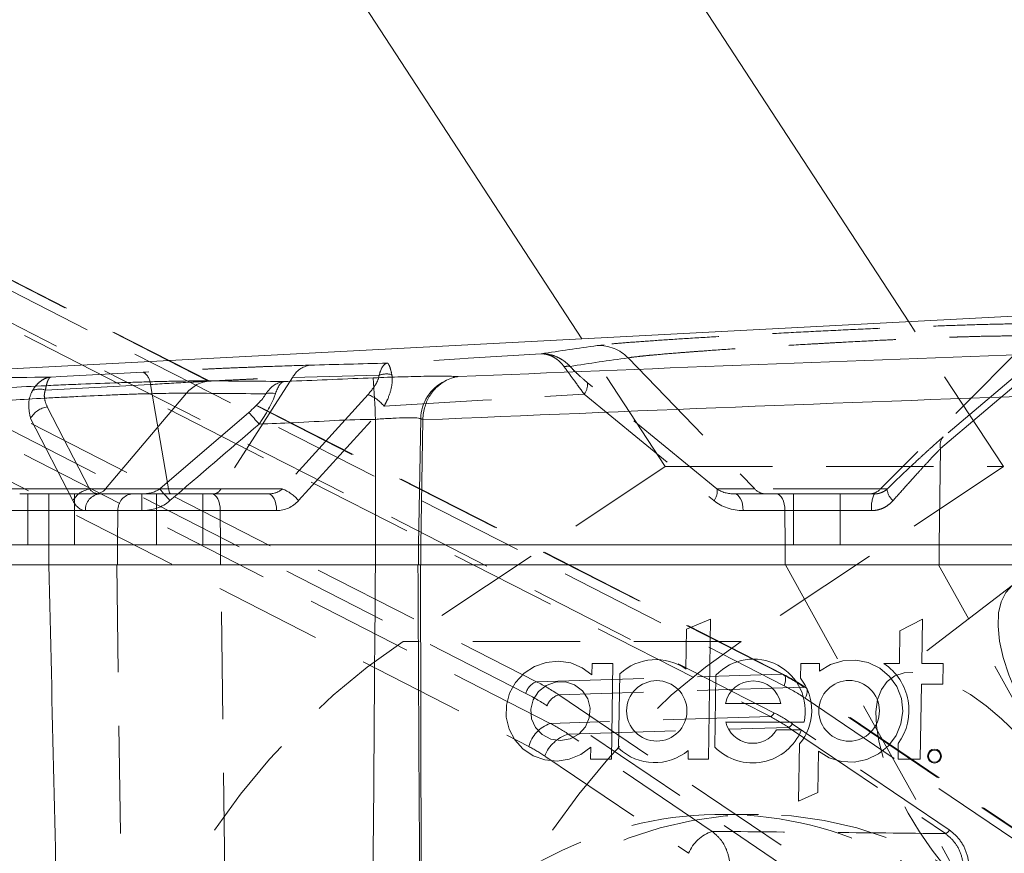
# Model space of a CAD drawing. Header units: millimetres. Extents: x 127 to 4201, y 49 to 2729.
# Tile 18 of 102: x 880 to 996, y 1996 to 2095. Entities that reach past the tile are written whole.
import ezdxf

# ---------------------------------------------------------------- set-up
doc = ezdxf.new("R2010")
doc.units = ezdxf.units.MM
doc.header["$LTSCALE"] = 10
doc.linetypes.add('HIDDEN', pattern=[1.905, 1.27, -0.635])

msp = doc.modelspace()

# ---------------------------------------------------------------- linework, layer by layer
at = {"color": 7, "linetype": 'Continuous', "lineweight": 15}
for p, q in [((946.41, 2056.95), (866.12, 2180)), ((985.09, 2058.98), (906.12, 2180)), ((1071.28, 2063.5), (855.03, 2052.17)), ((899.66, 2050.53), (890.06, 2039.21)), ((896.49, 2039.21), (907.03, 2048.26)), ((922, 2047.44), (922, 2032.62)), ((927.36, 2047.53), (927.1, 2032.62)), ((927.61, 2047.38), (927.38, 2032.62)), ((878.76, 2039.21), (890.06, 2039.21)), ((890.06, 2039.21), (896.49, 2039.21)), ((883.38, 2036.66), (883.38, 2032.62)), ((883.38, 2032.62), (883.38, 2030.24)), ((922, 2032.62), (922, 2030.24)), ((927.1, 2032.62), (927.38, 2032.62)), ((927.1, 2032.62), (927.1, 2030.24)), ((927.38, 2032.62), (1001.77, 2032.62)), ((927.38, 2032.62), (927.38, 2030.24)), ((927.03, 2030.24), (927.32, 2030.24)), ((927.32, 2030.24), (927.46, 1967.3)), ((1001.82, 2030.24), (927.32, 2030.24)), ((958.8, 2022.62), (961.65, 2023.83)), ((961.65, 2023.83), (961.39, 2007.26)), ((984.04, 2022.44), (986.7, 2023.83)), ((986.7, 2023.83), (986.62, 2018.59)), ((958.73, 2017.92), (958.8, 2022.62)), ((983.98, 2018.59), (984.04, 2022.44)), ((947.61, 2017.22), (947.63, 2018.59)), ((947.63, 2018.59), (950.09, 2018.59)), ((950.09, 2018.59), (949.92, 2007.26)), ((972.29, 2016.83), (972.31, 2018.59)), ((972.31, 2018.59), (974.54, 2018.59)), ((974.54, 2018.59), (974.53, 2017.68)), ((982.14, 2018.59), (983.98, 2018.59)), ((986.62, 2018.59), (989.15, 2018.59)), ((989.15, 2018.59), (989.12, 2016.15)), ((950.77, 2008.56), (950.91, 2017.34)), ((962.14, 2008.69), (962.27, 2017.21)), ((986.58, 2016.15), (986.44, 2007.26)), ((989.12, 2016.15), (986.58, 2016.15)), ((969.95, 2013.83), (963.4, 2013.83)), ((972.69, 2011.66), (963.43, 2011.66)), ((969.46, 2010.74), (972.4, 2010.74)), ((972.06, 2002.3), (972.17, 2009.07)), ((983.81, 2007.26), (983.84, 2009.1)), ((947.45, 2007.26), (947.48, 2008.68)), ((958.99, 2007.26), (959.01, 2008.31)), ((974.39, 2008.22), (974.31, 2003.31)), ((949.92, 2007.26), (947.45, 2007.26)), ((961.39, 2007.26), (958.99, 2007.26)), ((986.44, 2007.26), (983.81, 2007.26)), ((974.31, 2003.31), (972.06, 2002.3))]:
    msp.add_line(p, q, dxfattribs=at)
at = {"color": 7, "linetype": 'HIDDEN', "lineweight": 0}
for p, q in [((970.11, 2017.31), (825.46, 2091.18)), ((970.28, 2017.28), (825.63, 2091.15)), ((796.46, 2090.27), (941.06, 2016.42)), ((825.7, 2089.81), (970.35, 2015.94)), ((939.8, 2015.05), (795.2, 2088.9)), ((969.13, 2012.76), (830.01, 2083.8)), ((829.59, 2083.34), (968.71, 2012.3)), ((942.67, 2011.5), (804.33, 2082.15)), ((801.8, 2079.41), (940.15, 2008.76)), ((996.27, 2041.85), (985.09, 2058.98)), ((956.27, 2041.85), (946.41, 2056.95)), ((999.61, 2057.14), (981.75, 2039.21)), ((949.07, 2056.27), (948.24, 2056.17)), ((951.89, 2054.71), (966.87, 2039.21)), ((999.43, 2054.06), (989.17, 2045.36)), ((912.2, 2052.39), (903.73, 2039.21)), ((912.2, 2052.39), (922.43, 2052.65)), ((988.84, 2043.98), (999.11, 2052.68)), ((882.97, 2050.91), (895.39, 2051.56)), ((895.39, 2051.56), (897.54, 2039.21)), ((962.4, 2039.21), (947.06, 2051.8)), ((921.13, 2050.37), (911, 2039.21)), ((946.69, 2050.42), (962.04, 2037.83)), ((888.19, 2039.21), (883.19, 2048.93)), ((912.91, 2037.83), (923.04, 2048.99)), ((864.37, 2047.28), (881.21, 2047.55)), ((881.21, 2047.55), (886.21, 2037.83)), ((988.84, 2043.98), (988.67, 2032.62)), ((956.27, 2041.85), (925.27, 2021.18)), ((956.27, 2041.85), (996.27, 2041.85)), ((996.27, 2041.85), (965.27, 2021.18)), ((897.54, 2039.21), (888.19, 2039.21)), ((903.73, 2039.21), (897.54, 2039.21)), ((911, 2039.21), (903.73, 2039.21)), ((966.87, 2039.21), (962.4, 2039.21)), ((981.75, 2039.21), (966.87, 2039.21)), ((982.52, 2039.21), (981.75, 2039.21)), ((880.89, 2038.62), (880.89, 2032.62)), ((886.39, 2032.62), (886.39, 2038.62)), ((894.39, 2038.62), (897.78, 2038.62)), ((896.1, 2038.62), (896.1, 2032.62)), ((897.78, 2038.62), (902.82, 2038.62)), ((901.6, 2032.62), (901.6, 2038.62)), ((902.82, 2038.62), (909.32, 2038.62)), ((964.49, 2038.62), (968.24, 2038.62)), ((968.24, 2038.62), (980.35, 2038.62)), ((971.45, 2038.62), (971.45, 2032.62)), ((976.95, 2032.62), (976.95, 2038.62)), ((980.35, 2038.62), (981.02, 2038.62)), ((887.7, 2036.66), (891.55, 2036.66)), ((891.55, 2036.66), (891.49, 2032.62)), ((903.64, 2036.66), (910.32, 2036.66)), ((903.64, 2036.66), (903.68, 2032.62)), ((965.49, 2036.66), (970.43, 2036.66)), ((970.43, 2036.66), (970.47, 2032.62)), ((891.49, 2032.62), (891.49, 2030.24)), ((903.68, 2032.62), (903.68, 2030.24)), ((970.47, 2032.62), (970.47, 2030.24)), ((988.67, 2032.62), (988.67, 2030.24)), ((891.43, 2030.24), (892.63, 1935.8)), ((904.92, 1935.8), (903.71, 2030.24)), ((970.5, 2030.24), (991.84, 1991.81)), ((1019.92, 1973.84), (988.61, 2030.24)), ((997.33, 2027.79), (982.88, 2016.76)), ((965.27, 2021.18), (925.27, 2021.18)), ((941.06, 2016.42), (970.11, 2017.31)), ((972.73, 2015.76), (943.69, 2014.87)), ((943.69, 2014.87), (990.94, 1982.91)), ((1020.03, 1983.77), (972.73, 2015.76)), ((1020.23, 1983.72), (972.93, 2015.71)), ((989.55, 1981.62), (942.29, 2013.58)), ((972.84, 2014.47), (1020.14, 1982.48)), ((968.71, 2012.3), (942.67, 2011.5)), ((989.88, 1998.9), (971.31, 2011.46)), ((944.81, 2010.23), (970.85, 2011.03)), ((961.83, 1998.73), (944.81, 2010.23)), ((970.85, 2011.03), (989.42, 1998.47)), ((942.03, 2007.64), (959.04, 1996.14)), ((967.3, 2000.74), (962.98, 2000.74))]:
    msp.add_line(p, q, dxfattribs=at)
at = {"color": 7, "linetype": 'HIDDEN', "lineweight": 0, "flags": 128}
for points in [[(941.6, 2055.19), (932.96, 2054.66), (931.97, 2054.6), (923.4, 2054.08)], [(894.54, 2053.02), (884.8, 2052.51), (883.63, 2052.44)], [(923.04, 2048.99), (934.7, 2049.7), (946.69, 2050.42)], [(897.78, 2038.62), (897.75, 2038.63), (897.71, 2038.66), (897.68, 2038.71), (897.65, 2038.77), (897.62, 2038.86), (897.59, 2038.96), (897.56, 2039.08), (897.54, 2039.21)], [(902.64, 2038.62), (902.84, 2038.58), (903.02, 2038.47), (903.19, 2038.29), (903.35, 2038.05), (903.47, 2037.75), (903.56, 2037.41), (903.62, 2037.04), (903.64, 2036.66)], [(909.32, 2038.62), (909.51, 2038.58), (909.7, 2038.47), (909.87, 2038.29), (910.02, 2038.05), (910.14, 2037.75), (910.24, 2037.41), (910.3, 2037.04), (910.32, 2036.66)], [(964.49, 2038.62), (964.69, 2038.58), (964.87, 2038.47), (965.04, 2038.29), (965.19, 2038.05), (965.32, 2037.75), (965.41, 2037.41), (965.47, 2037.04), (965.49, 2036.66)], [(969.43, 2038.62), (969.63, 2038.58), (969.81, 2038.47), (969.98, 2038.29), (970.14, 2038.05), (970.26, 2037.75), (970.35, 2037.41), (970.41, 2037.04), (970.43, 2036.66)], [(997.33, 2027.79), (996.56, 2026.97), (996.01, 2025.88), (995.71, 2024.55), (995.65, 2022.99), (995.83, 2021.23), (996.26, 2019.3), (996.93, 2017.24), (997.82, 2015.09), (998.92, 2012.88), (1000.2, 2010.65), (1001.66, 2008.44), (1003.25, 2006.3), (1004.95, 2004.25), (1006.73, 2002.34), (1008.56, 2000.6), (1010.41, 1999.07), (1012.24, 1997.76), (1014.02, 1996.7), (1015.72, 1995.92), (1017.31, 1995.42), (1018.76, 1995.21), (1020.04, 1995.3), (1021.13, 1995.69), (1022.02, 1996.36), (1022.68, 1997.32), (1023.11, 1998.53), (1023.29, 1999.98), (1023.23, 2001.65), (1022.92, 2003.49), (1022.37, 2005.49), (1021.59, 2007.6), (1020.59, 2009.79), (1019.4, 2012.01), (1018.02, 2014.24), (1016.5, 2016.42), (1014.85, 2018.52), (1013.1, 2020.5), (1011.29, 2022.33), (1009.45, 2023.97), (1007.61, 2025.39), (1005.8, 2026.58), (1004.05, 2027.5), (1002.4, 2028.15), (1000.88, 2028.5), (999.51, 2028.56), (998.32, 2028.32), (997.33, 2027.79)], [(925.27, 2021.18), (921.04, 2018.15), (916.99, 2014.82), (913.13, 2011.19), (909.48, 2007.28), (906.05, 2003.12), (902.86, 1998.71), (899.92, 1994.07), (897.24, 1989.23), (894.83, 1984.2), (892.71, 1979), (890.88, 1973.66), (889.35, 1968.19), (888.12, 1962.63), (887.21, 1956.98), (886.61, 1951.27), (886.32, 1945.54), (886.35, 1939.79), (886.7, 1934.06), (887.37, 1928.37), (888.34, 1922.73), (889.63, 1917.18), (891.22, 1911.74), (893.11, 1906.42), (895.29, 1901.26), (897.75, 1896.26), (900.49, 1891.46), (903.48, 1886.87), (906.72, 1882.51), (910.19, 1878.39), (913.88, 1874.54), (917.78, 1870.97), (921.15, 1868.24)], [(965.27, 2021.18), (961.04, 2018.15), (956.99, 2014.82), (953.13, 2011.19), (949.48, 2007.28), (946.05, 2003.12), (942.86, 1998.71), (939.92, 1994.07), (937.24, 1989.23), (934.83, 1984.2), (932.71, 1979), (930.88, 1973.66), (929.35, 1968.19), (928.12, 1962.63), (927.21, 1956.98), (926.61, 1951.27), (926.32, 1945.54), (926.35, 1939.79), (926.7, 1934.06), (927.37, 1928.37), (928.34, 1922.73), (929.63, 1917.18), (931.22, 1911.74), (933.11, 1906.42), (935.29, 1901.26), (937.75, 1896.26), (940.49, 1891.46), (943.48, 1886.87), (946.72, 1882.51), (950.19, 1878.39), (953.88, 1874.54), (957.78, 1870.97), (961.15, 1868.24)], [(970.35, 2015.94), (970.44, 2016.21), (970.49, 2016.47), (970.51, 2016.71), (970.5, 2016.92), (970.45, 2017.09), (970.36, 2017.21), (970.25, 2017.29), (970.11, 2017.31)], [(992.13, 1991.47), (991.25, 1992.39), (989.51, 1994.38), (987.87, 1996.49), (986.36, 1998.68), (985, 2000.9), (983.82, 2003.12), (982.83, 2005.31), (982.07, 2007.41), (981.54, 2009.4), (981.25, 2011.23), (981.2, 2012.88), (981.4, 2014.31), (981.85, 2015.51), (982.53, 2016.44), (983.43, 2017.1), (984.54, 2017.46), (985.83, 2017.53), (987.29, 2017.3), (988.89, 2016.78), (990.6, 2015.97), (992.38, 2014.9), (994.22, 2013.57), (996.06, 2012.02), (997.89, 2010.27), (999.67, 2008.35), (1001.36, 2006.29), (1002.94, 2004.14), (1004.38, 2001.93), (1005.66, 1999.7), (1006.74, 1997.49), (1007.61, 1995.35), (1008.26, 1993.3), (1008.68, 1991.38), (1008.84, 1989.64), (1008.77, 1988.09), (1008.44, 1986.77), (1007.88, 1985.71), (1007.88, 1985.71)], [(972.84, 2014.47), (972.95, 2014.72), (973.03, 2014.97), (973.08, 2015.19), (973.08, 2015.39), (973.05, 2015.55), (972.98, 2015.67), (972.87, 2015.74), (972.73, 2015.76)], [(967.3, 1885.74), (963.39, 1885.92), (959.51, 1886.45), (955.68, 1887.33), (951.91, 1888.55), (948.25, 1890.12), (944.69, 1892.01), (941.28, 1894.21), (938.03, 1896.72), (934.96, 1899.52), (932.09, 1902.58), (929.44, 1905.9), (927.02, 1909.44), (924.84, 1913.2), (922.93, 1917.14), (921.3, 1921.24), (919.94, 1925.47), (918.88, 1929.82), (918.12, 1934.24), (917.66, 1938.73), (917.51, 1943.24), (917.66, 1947.75), (918.12, 1952.23), (918.88, 1956.66), (919.94, 1961.01), (921.3, 1965.24), (922.93, 1969.34), (924.84, 1973.28), (927.02, 1977.04), (929.44, 1980.58), (932.09, 1983.9), (934.96, 1986.96), (938.03, 1989.76), (941.28, 1992.27), (944.69, 1994.47), (948.25, 1996.36), (951.91, 1997.93), (955.68, 1999.15), (959.51, 2000.03), (963.39, 2000.56), (967.3, 2000.74), (971.21, 2000.56), (975.09, 2000.03), (978.93, 1999.15), (982.69, 1997.93), (986.36, 1996.36), (989.91, 1994.47), (993.32, 1992.27), (996.57, 1989.76), (999.64, 1986.96), (1002.51, 1983.9), (1005.17, 1980.58), (1007.59, 1977.04), (1009.76, 1973.28), (1011.67, 1969.34), (1013.31, 1965.24), (1014.66, 1961.01), (1015.72, 1956.66), (1016.48, 1952.23), (1016.94, 1947.75), (1017.1, 1943.24), (1016.94, 1938.73), (1016.48, 1934.24), (1015.72, 1929.82), (1014.66, 1925.47), (1013.31, 1921.24), (1011.67, 1917.14), (1009.76, 1913.2), (1007.59, 1909.44), (1005.17, 1905.9), (1002.51, 1902.58), (999.64, 1899.52), (996.57, 1896.72), (993.32, 1894.21), (989.91, 1892.01), (986.36, 1890.12), (982.69, 1888.55), (978.93, 1887.33), (975.09, 1886.45), (971.21, 1885.92), (967.3, 1885.74)]]:
    msp.add_lwpolyline(points, dxfattribs=at)
at = {"color": 7, "linetype": 'Continuous', "lineweight": 15, "flags": 128}
for points in [[(947.48, 2008.68), (946.29, 2007.82), (944.93, 2007.26), (943.48, 2007.05), (942.02, 2007.19), (940.65, 2007.67), (939.45, 2008.48), (938.48, 2009.55), (937.81, 2010.82), (937.47, 2012.23), (937.5, 2013.67), (937.87, 2015.08), (938.58, 2016.35), (939.58, 2017.43), (940.81, 2018.23), (942.2, 2018.71), (943.66, 2018.85), (945.1, 2018.64), (946.45, 2018.08), (947.61, 2017.22)], [(974.53, 2017.68), (975.84, 2018.46), (977.3, 2018.9), (978.82, 2018.97), (980.3, 2018.68), (981.66, 2018.02), (982.81, 2017.06), (983.68, 2015.84), (984.21, 2014.44), (984.37, 2012.95), (984.16, 2011.46), (983.59, 2010.06), (982.68, 2008.84), (981.5, 2007.88), (980.13, 2007.23), (978.63, 2006.93), (977.12, 2007), (975.67, 2007.44), (974.39, 2008.22)], [(943.89, 2009.47), (942.74, 2009.64), (941.72, 2010.17), (940.94, 2011), (940.47, 2012.04), (940.37, 2013.19), (940.66, 2014.3), (941.29, 2015.27), (942.21, 2015.99), (943.31, 2016.38), (944.47, 2016.4), (945.56, 2016.04), (946.48, 2015.35), (947.11, 2014.4), (947.4, 2013.29), (947.3, 2012.15), (946.84, 2011.09), (946.05, 2010.23), (945.03, 2009.67), (943.89, 2009.47)]]:
    msp.add_lwpolyline(points, dxfattribs=at)
at = {"color": 7, "linetype": 'Continuous', "lineweight": 15}
for centre, radius in [((955.28, 2012.98), 3.57), ((978.03, 2012.98), 3.59), ((988.13, 2007.63), 0.827), ((988.13, 2007.63), 0.719)]:
    msp.add_circle(centre, radius, dxfattribs=at)
at = {"color": 7, "linetype": 'HIDDEN', "lineweight": 0}
for centre, radius, start, end in [((948.43, 2051.34), 4.83, 44.2434, 92.2727), ((914.64, 2051.13), 2.74, 98.3755, 152.7243), ((944.76, 2052.7), 1.03, 74.9503, 114.2777), ((893.54, 2051.45), 1.86, 3.2986, 57.3409), ((923.29, 2050.32), 2.49, 74.7651, 110.2086), ((882.29, 2048.88), 2.14, 71.3511, 113.0722), ((945.3, 2051.53), 1.78, 321.4424, 8.8216), ((919.67, 2046.34), 4.28, 38.1919, 70.1061), ((883.66, 2046.16), 2.81, 99.5342, 150.2606), ((990.36, 2044.35), 1.57, 139.9291, 193.7151), ((888.66, 2036.43), 2.81, 99.5337, 150.262), ((902.74, 2039.74), 1.12, 274.0246, 331.5716), ((909.54, 2035.18), 4.28, 38.1921, 70.1056), ((960.65, 2038.93), 1.78, 321.4441, 8.82), ((968.24, 2040.52), 1.9, 223.7579, 269.8201), ((980.34, 2040.61), 1.99, 270.0185, 315.1363), ((984.48, 2039.33), 1.96, 183.7027, 230.0769), ((889.57, 2036.75), 1.88, 94.3118, 182.9106), ((893.42, 2036.75), 1.88, 94.3099, 182.9125), ((984.06, 2037.13), 3.39, 153.8738, 188.0211), ((941.72, 2014.55), 1.99, 109.4049, 165.35), ((944.35, 2012.76), 2.22, 107.4781, 158.2926), ((968.49, 2012.92), 0.662, 289.4047, 345.3488), ((943.99, 2007.75), 3.97, 109.4051, 165.3496), ((970.63, 2011.74), 0.739, 287.4753, 338.2951), ((946.14, 2006.01), 4.43, 107.4785, 158.2923), ((963.16, 1994.5), 4.43, 107.4786, 158.2922), ((989.2, 1999.18), 0.739, 287.4779, 338.2943)]:
    msp.add_arc(centre, radius, start, end, dxfattribs=at)
at = {"color": 7, "linetype": 'Continuous', "lineweight": 15}
for centre, radius, start, end in [((902.75, 2048.01), 3.99, 94.5105, 140.8151), ((807.85, 2043.95), 114.2, 1.7526, 4.2175), ((932.37, 2047.43), 5.01, 115.7021, 178.8603), ((909.65, 2048.56), 1.99, 74.4981, 108.1584), ((865.45, 2010.43), 56.21, 40.4194, 42.2926), ((888.84, 2040.2), 1.58, 271.0463, 321.064), ((850.22, 1997.41), 62.35, 40.4069, 42.0928), ((693.08, 2037.14), 190.3, 359.8536, 0.4453), ((797.3, 2037.14), 97.08, 359.7129, 0.8727), ((955.18, 2012.81), 6.23, 55.2012, 133.2832), ((966.71, 2012.97), 6.13, 347.6592, 136.294), ((978.43, 2013.03), 6.68, 323.9752, 56.289), ((966.67, 2013.18), 3.34, 11.1668, 168.8332), ((967.46, 2013.02), 6.15, 320.0287, 38.2105), ((966.63, 2012.43), 3.29, 193.4147, 329.1349), ((966.6, 2013.09), 6.26, 224.6373, 337.9257), ((955.03, 2013.06), 6.2, 226.5913, 309.8871)]:
    msp.add_arc(centre, radius, start, end, dxfattribs=at)
at = {"color": 7, "linetype": 'HIDDEN', "lineweight": 0}
for centre, major_axis, ratio, start_param, end_param in [((889.5, 2040.62), (0.34, 1.98), 0.88494, 2.50779, 3.293188), ((909.26, 2040.62), (2.4, -0.15), 0.831519, 4.789381, 5.57478), ((964.52, 2040.62), (2.97, 0.03), 0.673961, 3.911209, 4.696607), ((887.77, 2040.66), (0.1, 4), 0.531841, 2.369762, 3.155161), ((910.26, 2040.66), (-0.37, 3.99), 0.920377, 3.055517, 3.840916), ((965.52, 2040.66), (4.9, 0.06), 0.81643, 3.911345, 4.696743), ((959.61, 1989.87), (-0.04, 30), 0.865756, 5.752385, 5.865814), ((930.57, 1988.98), (-0.04, 30), 0.865756, 5.752385, 5.865814), ((960.36, 1989.87), (0.01, 28.5), 0.865948, 5.753774, 5.867203), ((929.82, 1988.98), (0.01, 28.5), 0.865948, 5.753774, 5.867203), ((960.37, 1989.89), (0.01, 25), 0.865948, 5.753774, 5.867203), ((934.11, 1989.09), (-0.09, 24.5), 0.865477, 5.750381, 5.86381), ((960.12, 1989.89), (0.03, 24.5), 0.866026, 5.754342, 5.867771), ((932.61, 1989.09), (0.01, 21.5), 0.865948, 5.753774, 5.867203)]:
    msp.add_ellipse(centre, major_axis=major_axis, ratio=ratio, start_param=start_param, end_param=end_param, dxfattribs=at)
msp.add_ellipse((961.98, 1943.24), major_axis=(3.99, 57.4), ratio=0.864974, dxfattribs=at)
at = {"color": 7, "linetype": 'Continuous', "lineweight": 15}
for points, knots in [([(632.09, 1459.29), (679.37, 1519.34), (765.96, 1623.09), (935.53, 1795.25), (1083.22, 1942.17), (1064.71, 2087.29), (1098.1, 2172.23), (1117.92, 2218.82)], [0.1551728, 0.1551728, 0.1551728, 0.1551728, 0.4502186, 0.6268436, 0.7360795, 0.8474641, 0.9857195, 0.9857195, 0.9857195, 0.9857195]), ([(1077.27, 2090.53), (1077.06, 2089.07), (1076.68, 2086.37), (1076, 2082.02), (1075.17, 2077.87), (1074.24, 2073.74), (1073.24, 2069.88), (1072.15, 2066.14), (1070.93, 2062.36), (1069.59, 2058.52), (1067.74, 2053.58), (1065.34, 2047.66), (1062.46, 2041.02), (1059.62, 2034.76), (1056.9, 2028.99), (1054.16, 2023.27), (1051.22, 2017.2), (1047.88, 2010.4), (1044.16, 2002.82), (1040.08, 1994.49), (1035.72, 1985.42), (1031.26, 1975.9), (1026.96, 1966.33), (1022.64, 1956.19), (1018.43, 1945.63), (1014.46, 1934.71), (1010.79, 1923.99), (1007.2, 1913.28), (1003.47, 1902.38), (999.53, 1891.68), (996.06, 1883.17), (993.16, 1876.66), (990.88, 1871.8), (988.31, 1866.7), (985.67, 1861.77), (983.2, 1857.43), (980.99, 1853.73), (978.49, 1849.71), (975.42, 1845.02), (971.66, 1839.58), (968.26, 1834.94), (965.58, 1831.41), (963.87, 1829.21), (962.47, 1827.44), (960.51, 1824.97), (957.59, 1821.38), (953.54, 1816.51), (948.98, 1811.09), (943.01, 1804.11), (936.04, 1796.1), (930.68, 1790.14), (928.15, 1787.32)], [0, 0, 0, 0, 0.012927, 0.023925, 0.037686, 0.049682, 0.06089, 0.071863, 0.083233, 0.095037, 0.107013, 0.128867, 0.150344, 0.169941, 0.188474, 0.20568, 0.225201, 0.247256, 0.271801, 0.298764, 0.328036, 0.359247, 0.389742, 0.418787, 0.454651, 0.48816, 0.519719, 0.553683, 0.587218, 0.620902, 0.654371, 0.669061, 0.68512, 0.702885, 0.720838, 0.736036, 0.748497, 0.760633, 0.779635, 0.799961, 0.821808, 0.833691, 0.842077, 0.848078, 0.854343, 0.870095, 0.888176, 0.908706, 0.931089, 0.967383, 1, 1, 1, 1]), ([(869.83, 2050.67), (870.41, 2050.72), (871.01, 2050.76), (872.28, 2050.84), (872.93, 2050.88), (874.95, 2051), (876.37, 2051.08), (879.38, 2051.24), (880.91, 2051.32), (883.23, 2051.43), (884.02, 2051.47), (885.59, 2051.54), (886.38, 2051.57), (888.7, 2051.67), (890.21, 2051.72), (892.06, 2051.79), (892.43, 2051.8), (893.15, 2051.82), (893.5, 2051.83), (894.55, 2051.86), (895.23, 2051.88), (896.54, 2051.92), (897.18, 2051.93), (898.1, 2051.95), (898.4, 2051.96), (898.98, 2051.97), (899.26, 2051.97), (900.63, 2051.99), (901.6, 2051.99), (902.44, 2051.99)], [0, 0, 0, 0, 0.0625, 0.0625, 0.125, 0.125, 0.25, 0.25, 0.375, 0.375, 0.4375, 0.4375, 0.5, 0.5, 0.625, 0.625, 0.65625, 0.65625, 0.6875, 0.6875, 0.75, 0.75, 0.8125, 0.8125, 0.84375, 0.84375, 0.875, 0.875, 1, 1, 1, 1]), ([(911.22, 2051.92), (911.51, 2051.93), (915.01, 2052.07), (918.52, 2052.22), (921.74, 2052.35)], [0, 0, 0, 0, 0.081294, 1, 1, 1, 1]), ([(921.74, 2052.35), (922.31, 2052.37), (922.87, 2052.39), (923.99, 2052.43), (924.54, 2052.45), (925.6, 2052.48), (926.12, 2052.49), (927.13, 2052.52), (927.6, 2052.53), (928.5, 2052.54), (928.92, 2052.54), (929.7, 2052.54), (930.05, 2052.54), (930.69, 2052.54), (930.96, 2052.53), (931.32, 2052.52), (931.43, 2052.51), (931.63, 2052.5), (931.72, 2052.5), (931.79, 2052.49)], [0, 0, 0, 0, 0.125, 0.125, 0.25, 0.25, 0.375, 0.375, 0.5, 0.5, 0.625, 0.625, 0.75, 0.75, 0.875, 0.875, 0.9375, 0.9375, 1, 1, 1, 1]), ([(930.2, 2051.95), (930.47, 2052.1), (930.74, 2052.22), (931.14, 2052.36), (931.27, 2052.4), (931.54, 2052.46), (931.67, 2052.48), (931.79, 2052.49)], [0, 0, 0, 0, 0.5, 0.5, 0.75, 0.75, 1, 1, 1, 1]), ([(909.03, 2050.45), (909.18, 2050.67), (909.33, 2050.87), (909.67, 2051.22), (909.85, 2051.37), (910.22, 2051.62), (910.42, 2051.71), (910.72, 2051.82), (910.82, 2051.85), (911.02, 2051.89), (911.12, 2051.91), (911.22, 2051.92)], [0, 0, 0, 0, 0.25, 0.25, 0.5, 0.5, 0.75, 0.75, 0.875, 0.875, 1, 1, 1, 1]), ([(910.18, 2050.48), (910.25, 2050.7), (910.32, 2050.89), (910.48, 2051.23), (910.56, 2051.38), (910.74, 2051.63), (910.83, 2051.72), (910.98, 2051.83), (911.03, 2051.85), (911.12, 2051.9), (911.17, 2051.91), (911.22, 2051.92)], [0, 0, 0, 0, 0.25, 0.25, 0.5, 0.5, 0.75, 0.75, 0.875, 0.875, 1, 1, 1, 1]), ([(927.61, 2047.43), (927.62, 2047.7), (927.64, 2047.97), (927.73, 2048.48), (927.79, 2048.74), (927.94, 2049.22), (928.03, 2049.45), (928.23, 2049.89), (928.34, 2050.09), (928.7, 2050.66), (928.98, 2050.98), (929.57, 2051.54), (929.88, 2051.77), (930.2, 2051.95)], [0, 0, 0, 0, 0.125, 0.125, 0.25, 0.25, 0.375, 0.375, 0.5, 0.5, 0.75, 0.75, 1, 1, 1, 1]), ([(899.66, 2050.53), (898.96, 2050.54), (898.14, 2050.53), (896.99, 2050.51), (896.75, 2050.51), (896.26, 2050.5), (896.01, 2050.49), (895.24, 2050.47), (894.71, 2050.46), (893.6, 2050.43), (893.03, 2050.41), (891.86, 2050.37), (891.25, 2050.34), (889.38, 2050.27), (888.11, 2050.21), (886.16, 2050.11), (885.51, 2050.08), (884.18, 2050.01), (883.53, 2049.98), (881.57, 2049.87), (880.3, 2049.79), (877.78, 2049.63), (876.59, 2049.55), (874.91, 2049.42), (874.37, 2049.38), (873.31, 2049.3), (872.81, 2049.26), (872.33, 2049.22)], [0, 0, 0, 0, 0.125, 0.125, 0.15625, 0.15625, 0.1875, 0.1875, 0.25, 0.25, 0.3125, 0.3125, 0.375, 0.375, 0.5, 0.5, 0.5625, 0.5625, 0.625, 0.625, 0.75, 0.75, 0.875, 0.875, 0.9375, 0.9375, 1, 1, 1, 1]), ([(907.03, 2048.26), (907.52, 2048.7), (908.22, 2049.34), (908.82, 2050.1), (908.98, 2050.37), (909.03, 2050.45)], [0, 0, 0, 0, 0.622853, 0.880089, 1, 1, 1, 1]), ([(910.18, 2050.48), (910.13, 2050.34), (909.99, 2049.92), (909.5, 2048.87), (908.85, 2047.76), (908.34, 2047.02), (908.24, 2046.88)], [0, 0, 0, 0, 0.132589, 0.402036, 0.881063, 1, 1, 1, 1]), ([(922, 2047.44), (922, 2047.44), (918.77, 2047.44), (914.19, 2047.1), (909.6, 2046.93), (908.24, 2046.88)], [0, 0, 0, 0, 0.0000043, 0.7028248, 1, 1, 1, 1]), ([(927.36, 2047.53), (927.36, 2047.53), (927.36, 2047.53), (926.98, 2047.64), (925.99, 2047.64), (924.52, 2047.61), (923.11, 2047.51), (922.25, 2047.48), (922, 2047.44), (922, 2047.44)], [0, 0, 0, 0, 0.000007, 0.227692, 0.454421, 0.679263, 0.902366, 0.999992, 1, 1, 1, 1]), ([(894.37, 2038.62), (894.74, 2038.62), (895.11, 2038.67), (895.65, 2038.81), (895.83, 2038.87), (896.17, 2039.01), (896.33, 2039.1), (896.49, 2039.21)], [0, 0, 0, 0, 0.5, 0.5, 0.75, 0.75, 1, 1, 1, 1]), ([(879.93, 2038.62), (880.45, 2038.62), (881.01, 2038.62), (881.88, 2038.62), (882.18, 2038.62), (882.77, 2038.62), (883.07, 2038.62), (883.37, 2038.62)], [0, 0, 0, 0, 0.5, 0.5, 0.75, 0.75, 1, 1, 1, 1]), ([(897.7, 2037.83), (897.47, 2037.63), (897.22, 2037.46), (896.71, 2037.17), (896.43, 2037.05), (895.86, 2036.85), (895.57, 2036.78), (894.98, 2036.68), (894.68, 2036.66), (894.38, 2036.66)], [0, 0, 0, 0, 0.25, 0.25, 0.5, 0.5, 0.75, 0.75, 1, 1, 1, 1]), ([(883.38, 2036.66), (883.18, 2036.66), (882.99, 2036.66), (882.6, 2036.66), (882.41, 2036.66), (881.83, 2036.66), (881.45, 2036.66), (880.32, 2036.66), (879.6, 2036.66), (878.93, 2036.66)], [0, 0, 0, 0, 0.125, 0.125, 0.25, 0.25, 0.5, 0.5, 1, 1, 1, 1]), ([(878.89, 2032.62), (879.69, 2032.62), (881.11, 2032.62), (882.68, 2032.62), (883.38, 2032.62)], [0, 0, 0, 0, 0.557894, 1, 1, 1, 1]), ([(883.38, 2032.62), (890.59, 2032.62), (903.46, 2032.62), (916.33, 2032.62), (922, 2032.62)], [0, 0, 0, 0, 0.5600036, 1, 1, 1, 1]), ([(922, 2032.62), (922.71, 2032.62), (924.14, 2032.62), (925.77, 2032.62), (926.8, 2032.62), (927, 2032.62), (927.1, 2032.62)], [0, 0, 0, 0, 0.280048, 0.559669, 0.7798, 1, 1, 1, 1]), ([(883.38, 2030.24), (883.28, 2030.24), (883.08, 2030.24), (882.79, 2030.24), (882.49, 2030.24), (882.2, 2030.24), (881.91, 2030.24), (881.62, 2030.24), (881.33, 2030.24), (880.95, 2030.24), (880.47, 2030.24), (879.92, 2030.24), (879.38, 2030.24), (879.03, 2030.24), (878.86, 2030.24)], [0, 0, 0, 0, 0.062616, 0.125028, 0.187304, 0.249511, 0.311717, 0.37399, 0.436398, 0.499007, 0.62453, 0.749505, 0.874479, 1, 1, 1, 1]), ([(883.38, 2030.24), (883.77, 2013.22), (884.59, 1977.9), (885.41, 1936.73), (885.85, 1912.57), (885.95, 1906.72)], [0, 0, 0, 0, 0.4132373, 0.8578435, 1, 1, 1, 1]), ([(922, 2030.24), (919.82, 2030.24), (915.47, 2030.24), (908.97, 2030.24), (902.51, 2030.24), (896.1, 2030.24), (889.72, 2030.24), (885.49, 2030.24), (883.38, 2030.24)], [0, 0, 0, 0, 0.169379, 0.337673, 0.504882, 0.671005, 0.836045, 1, 1, 1, 1])]:
    msp.add_open_spline(points, degree=3, knots=knots, dxfattribs=at)
at = {"color": 7, "linetype": 'HIDDEN', "lineweight": 0}
for points, knots in [([(841.2, 2218.82), (842.08, 2213.83), (843.85, 2203.86), (846.07, 2188.83), (847.74, 2173.69), (848.64, 2158.41), (848.59, 2144.07), (847.67, 2130.7), (846.01, 2118.28), (843.46, 2105.71), (839.92, 2092.96), (835.29, 2080.03), (829.47, 2066.94), (822.59, 2053.72), (815.03, 2040.34), (807.1, 2026.85), (799.7, 2014.24), (793.11, 2002.54), (787.42, 1991.78), (782.25, 1981.03), (777.78, 1970.28), (774.21, 1959.68), (771.67, 1949.25), (770.29, 1939), (770.09, 1928.83), (770.92, 1918.76), (772.66, 1908.84), (775.18, 1899.08), (778.36, 1889.47), (782.09, 1879.95), (787.39, 1868.02), (794.51, 1853.9), (803.32, 1837.73), (812.03, 1821.89), (820.63, 1805.36), (829.12, 1788.28), (837.58, 1770.68), (845.72, 1753.53), (853.75, 1736.83), (861.87, 1720.53), (869.87, 1705.44), (877.85, 1691.49), (885.83, 1678.64), (894.44, 1666.03), (903.79, 1653.66), (913.88, 1641.51), (924.69, 1629.59), (936.57, 1617.49), (949.57, 1605.22), (963.75, 1592.81), (978.65, 1580.63), (994.25, 1568.67), (1011.15, 1556.44), (1029.39, 1543.98), (1049, 1531.31), (1069.28, 1518.85), (1090.2, 1506.59), (1111.71, 1494.51), (1133.75, 1482.59), (1156.27, 1470.81), (1171.49, 1463.15), (1179.16, 1459.29)], [0, 0, 0, 0, 0.015456, 0.030917, 0.046401, 0.061946, 0.077617, 0.09008, 0.102737, 0.115664, 0.128947, 0.142685, 0.156983, 0.171859, 0.187197, 0.202845, 0.218636, 0.23104, 0.243364, 0.255553, 0.267569, 0.279405, 0.290646, 0.301805, 0.312981, 0.324264, 0.33571, 0.347137, 0.358755, 0.370548, 0.382491, 0.404062, 0.42571, 0.447119, 0.468044, 0.492299, 0.515868, 0.538769, 0.561021, 0.582648, 0.603685, 0.620994, 0.637975, 0.654696, 0.671248, 0.687711, 0.704153, 0.720634, 0.738872, 0.757284, 0.775918, 0.794818, 0.814012, 0.835811, 0.858026, 0.880667, 0.903733, 0.927217, 0.951104, 0.975374, 1, 1, 1, 1]), ([(861.84, 2202.76), (858.02, 2193.13), (854.36, 2183.44), (847.64, 2163.86), (844.59, 2153.96), (839.42, 2133.83), (837.3, 2123.6), (835.08, 2107.93), (834.5, 2102.65), (833.71, 2091.96), (833.51, 2086.64), (833.49, 2078.73), (833.53, 2076.1), (833.71, 2070.85), (833.85, 2068.24), (834.4, 2060.43), (834.93, 2055.25), (836.27, 2044.94), (837.07, 2039.81), (838.89, 2029.59), (839.91, 2024.5), (843.21, 2009.28), (845.73, 1999.18), (849.77, 1984.09), (851.15, 1979.07), (853.96, 1969.05), (855.39, 1964.04), (858.26, 1954.04), (859.69, 1949.04), (862.54, 1939.03), (863.95, 1934.02), (868.15, 1918.98), (870.9, 1908.94), (876.45, 1888.87), (879.23, 1878.83), (884.94, 1858.84), (887.86, 1848.89), (894, 1829.12), (897.21, 1819.31), (904.09, 1799.93), (907.76, 1790.36), (919.58, 1762.07), (928.59, 1743.79), (939.17, 1726.33)], [0, 0, 0, 0, 0.0625, 0.0625, 0.125, 0.125, 0.1875, 0.1875, 0.21875, 0.21875, 0.25, 0.25, 0.265625, 0.265625, 0.28125, 0.28125, 0.3125, 0.3125, 0.34375, 0.34375, 0.375, 0.375, 0.4375, 0.4375, 0.46875, 0.46875, 0.5, 0.5, 0.53125, 0.53125, 0.5625, 0.5625, 0.625, 0.625, 0.6875, 0.6875, 0.75, 0.75, 0.8125, 0.8125, 0.875, 0.875, 1, 1, 1, 1]), ([(1068.58, 1646.62), (1066.3, 1648.4), (1059.46, 1653.72), (1049.97, 1661.69), (1040.32, 1670.15), (1032.87, 1676.96), (1026.27, 1683.22), (1020.46, 1688.93), (1015.38, 1694.07), (1010.97, 1698.67), (1007.42, 1702.46), (1004.54, 1705.59), (1002.07, 1708.31), (999.32, 1711.4), (996.29, 1714.86), (992.92, 1718.8), (989.31, 1723.11), (985.35, 1727.96), (981.38, 1732.98), (977.77, 1737.68), (974.79, 1741.64), (972.48, 1744.78), (970.79, 1747.12), (969.42, 1749.03), (968.04, 1750.98), (966.16, 1753.66), (963.7, 1757.23), (960.63, 1761.81), (957.13, 1767.17), (953.46, 1773), (949.86, 1778.93), (945.89, 1785.74), (941.66, 1793.37), (937.3, 1801.75), (933.8, 1808.91), (931.09, 1814.78), (929.1, 1819.28), (927.44, 1823.18), (926.21, 1826.16), (925.23, 1828.6), (924.29, 1830.99), (923.09, 1834.14), (921.62, 1838.13), (919.63, 1843.78), (917.38, 1850.6), (915.08, 1858.11), (913.13, 1864.89), (911.5, 1870.85), (910.21, 1875.72), (909.23, 1879.5), (908.48, 1882.45), (907.75, 1885.35), (906.91, 1888.69), (905.89, 1892.82), (904.12, 1900.06), (901.67, 1910.09), (898.38, 1923.16), (894.76, 1936.65), (890.6, 1950.75), (886.02, 1964.98), (881.15, 1979.47), (876.11, 1994.23), (871.01, 2009.45), (865.98, 2025.3), (861.26, 2041.9), (858.04, 2055.75), (856.09, 2066.52), (855.04, 2073.71), (854.31, 2080.36), (853.86, 2086.29), (853.6, 2091.48), (853.5, 2095.59), (853.47, 2098.73), (853.48, 2101.04), (853.51, 2103.23), (853.57, 2105.65), (853.68, 2108.66), (853.87, 2112.37), (854.12, 2116.07), (854.4, 2119.32), (854.63, 2121.76), (854.83, 2123.65), (855.01, 2125.28), (855.25, 2127.27), (855.61, 2130.1), (856.16, 2134.01), (856.93, 2138.89), (857.98, 2144.71), (859.34, 2151.47), (861.1, 2159.15), (863.28, 2167.75), (865.96, 2177.25), (869.01, 2187.24), (871.26, 2194), (872.38, 2197.34)], [0, 0, 0, 0, 0.013938, 0.041751, 0.05952, 0.075655, 0.090221, 0.103268, 0.114836, 0.124959, 0.133944, 0.139853, 0.145471, 0.151685, 0.15992, 0.167809, 0.176934, 0.187279, 0.198322, 0.208098, 0.216139, 0.222462, 0.227081, 0.230193, 0.233976, 0.239054, 0.246599, 0.255861, 0.266803, 0.278731, 0.290227, 0.301255, 0.317669, 0.333003, 0.347297, 0.356319, 0.364263, 0.371087, 0.3768, 0.379871, 0.383846, 0.389319, 0.396285, 0.40445, 0.41834, 0.430931, 0.442244, 0.452247, 0.460667, 0.466425, 0.471029, 0.475287, 0.480802, 0.487627, 0.495774, 0.516766, 0.537377, 0.560727, 0.584043, 0.608018, 0.632577, 0.657616, 0.683217, 0.710149, 0.738213, 0.767178, 0.779679, 0.7919, 0.802881, 0.812623, 0.821162, 0.828529, 0.832841, 0.836636, 0.839917, 0.843607, 0.848578, 0.854823, 0.862004, 0.86696, 0.871002, 0.874135, 0.876416, 0.879176, 0.884101, 0.89066, 0.898847, 0.90866, 0.9201, 0.933176, 0.9479, 0.964294, 0.982382, 1, 1, 1, 1]), ([(1000.69, 2058.74), (1000.62, 2058.75), (1000.04, 2058.76), (998.27, 2058.75), (995.37, 2058.7), (991.83, 2058.6), (987.82, 2058.46), (983.44, 2058.29), (978.81, 2058.08), (974.09, 2057.85), (969.4, 2057.61), (964.88, 2057.36), (960.68, 2057.12), (956.89, 2056.88), (953.63, 2056.66), (951.15, 2056.47), (949.66, 2056.34), (949.18, 2056.28), (949.07, 2056.27)], [0, 0, 0, 0, 0.00921, 0.078665, 0.148638, 0.218611, 0.289102, 0.359594, 0.430341, 0.501089, 0.571776, 0.642463, 0.712867, 0.783271, 0.853343, 0.923413, 0.982726, 1, 1, 1, 1]), ([(951.89, 2054.71), (952.22, 2054.77), (952.66, 2054.82), (953.51, 2054.92), (953.83, 2054.95), (954.51, 2055.02), (954.88, 2055.05), (956.07, 2055.16), (956.96, 2055.23), (958.44, 2055.35), (958.96, 2055.39), (960.05, 2055.47), (960.61, 2055.51), (962.35, 2055.64), (963.57, 2055.72), (965.18, 2055.83), (965.51, 2055.85), (966.17, 2055.89), (966.51, 2055.92), (967.52, 2055.98), (968.2, 2056.02), (970.26, 2056.15), (971.67, 2056.24), (973.81, 2056.36), (974.54, 2056.4), (975.98, 2056.48), (976.7, 2056.52), (978.84, 2056.64), (980.25, 2056.71), (982.34, 2056.82), (983.04, 2056.85), (984.39, 2056.91), (985.06, 2056.94), (987.01, 2057.03), (988.25, 2057.08), (989.73, 2057.14), (990.03, 2057.15), (990.6, 2057.17), (990.88, 2057.18), (991.7, 2057.2), (992.23, 2057.22), (993.74, 2057.26), (994.66, 2057.28), (996.3, 2057.3), (997, 2057.3), (997.87, 2057.29), (998.13, 2057.28), (998.6, 2057.26), (998.8, 2057.25), (999.32, 2057.21), (999.53, 2057.18), (999.61, 2057.14)], [0, 0, 0, 0, 0.0625, 0.0625, 0.09375, 0.09375, 0.125, 0.125, 0.1875, 0.1875, 0.21875, 0.21875, 0.25, 0.25, 0.3125, 0.3125, 0.328125, 0.328125, 0.34375, 0.34375, 0.375, 0.375, 0.4375, 0.4375, 0.46875, 0.46875, 0.5, 0.5, 0.5625, 0.5625, 0.59375, 0.59375, 0.625, 0.625, 0.6875, 0.6875, 0.703125, 0.703125, 0.71875, 0.71875, 0.75, 0.75, 0.8125, 0.8125, 0.875, 0.875, 0.90625, 0.90625, 0.9375, 0.9375, 1, 1, 1, 1]), ([(945.03, 2053.7), (944.8, 2053.95), (944.55, 2054.16), (944.16, 2054.45), (944.02, 2054.53), (943.74, 2054.69), (943.59, 2054.77), (943.15, 2054.96), (942.85, 2055.05), (942.39, 2055.14), (942.23, 2055.16), (942, 2055.18), (941.92, 2055.19), (941.76, 2055.19), (941.68, 2055.19), (941.6, 2055.19)], [0, 0, 0, 0, 0.25, 0.25, 0.375, 0.375, 0.5, 0.5, 0.75, 0.75, 0.875, 0.875, 0.9375, 0.9375, 1, 1, 1, 1]), ([(944.34, 2053.64), (944.15, 2053.89), (943.95, 2054.11), (943.64, 2054.41), (943.53, 2054.49), (943.3, 2054.66), (943.19, 2054.73), (942.83, 2054.93), (942.59, 2055.03), (942.23, 2055.13), (942.1, 2055.15), (941.91, 2055.18), (941.85, 2055.18), (941.73, 2055.19), (941.66, 2055.19), (941.6, 2055.19)], [0, 0, 0, 0, 0.25, 0.25, 0.375, 0.375, 0.5, 0.5, 0.75, 0.75, 0.875, 0.875, 0.9375, 0.9375, 1, 1, 1, 1]), ([(914.24, 2053.85), (912.87, 2053.81), (911.4, 2053.76), (909.43, 2053.69), (909.03, 2053.68), (908.22, 2053.65), (907.81, 2053.63), (906.58, 2053.58), (905.75, 2053.55), (904.06, 2053.48), (903.2, 2053.44), (901.9, 2053.38), (901.46, 2053.36), (900.59, 2053.32), (900.15, 2053.3), (897.98, 2053.2), (896.25, 2053.11), (894.54, 2053.02)], [0, 0, 0, 0, 0.25, 0.25, 0.3125, 0.3125, 0.375, 0.375, 0.5, 0.5, 0.625, 0.625, 0.6875, 0.6875, 0.75, 0.75, 1, 1, 1, 1]), ([(923.4, 2054.08), (923.4, 2054.08), (923.39, 2054.08), (923.38, 2054.08), (923.37, 2054.08), (923.34, 2054.07), (923.3, 2054.06), (923.21, 2054.03), (923.04, 2053.92), (922.74, 2053.57), (922.54, 2052.99), (922.43, 2052.65)], [0, 0, 0, 0, 0.003701, 0.011159, 0.022492, 0.045351, 0.091512, 0.133656, 0.272157, 0.575034, 1, 1, 1, 1]), ([(923.4, 2054.08), (923.4, 2054.08), (923.4, 2054.08), (923.4, 2054.08), (923.41, 2054.08), (923.42, 2054.08), (923.44, 2054.07), (923.49, 2054.04), (923.57, 2053.94), (923.74, 2053.61), (923.87, 2053.05), (923.94, 2052.72)], [0, 0, 0, 0, 0.0037, 0.01116, 0.022494, 0.04535, 0.09151, 0.133698, 0.272214, 0.575027, 1, 1, 1, 1]), ([(944.34, 2053.64), (944.52, 2053.39), (944.71, 2053.13), (945.1, 2052.59), (945.3, 2052.32), (945.91, 2051.49), (946.3, 2050.95), (946.69, 2050.42)], [0, 0, 0, 0, 0.25, 0.25, 0.5, 0.5, 1, 1, 1, 1]), ([(947.06, 2051.8), (946.72, 2052.08), (946.37, 2052.38), (945.85, 2052.86), (945.68, 2053.02), (945.34, 2053.36), (945.18, 2053.53), (945.03, 2053.7)], [0, 0, 0, 0, 0.5, 0.5, 0.75, 0.75, 1, 1, 1, 1]), ([(881.45, 2050.85), (881.59, 2051.09), (881.75, 2051.31), (882.08, 2051.69), (882.26, 2051.85), (882.63, 2052.12), (882.82, 2052.23), (883.12, 2052.34), (883.22, 2052.37), (883.43, 2052.42), (883.53, 2052.44), (883.63, 2052.44)], [0, 0, 0, 0, 0.25, 0.25, 0.5, 0.5, 0.75, 0.75, 0.875, 0.875, 1, 1, 1, 1]), ([(882.97, 2050.91), (883.01, 2051.15), (883.06, 2051.36), (883.15, 2051.73), (883.2, 2051.89), (883.32, 2052.15), (883.37, 2052.25), (883.47, 2052.36), (883.5, 2052.38), (883.56, 2052.42), (883.6, 2052.44), (883.63, 2052.44)], [0, 0, 0, 0, 0.25, 0.25, 0.5, 0.5, 0.75, 0.75, 0.875, 0.875, 1, 1, 1, 1]), ([(895.39, 2051.56), (896.85, 2051.65), (898.32, 2051.74), (900.17, 2051.84), (900.54, 2051.86), (901.29, 2051.9), (901.66, 2051.92), (902.77, 2051.98), (903.5, 2052.02), (904.94, 2052.09), (905.65, 2052.12), (906.7, 2052.17), (907.05, 2052.19), (907.74, 2052.22), (908.09, 2052.23), (909.77, 2052.3), (911.03, 2052.35), (912.2, 2052.39)], [0, 0, 0, 0, 0.25, 0.25, 0.3125, 0.3125, 0.375, 0.375, 0.5, 0.5, 0.625, 0.625, 0.6875, 0.6875, 0.75, 0.75, 1, 1, 1, 1]), ([(922.43, 2052.65), (922.42, 2052.59), (922.39, 2052.33), (922.1, 2051.55), (921.52, 2050.85), (921.13, 2050.37)], [0, 0, 0, 0, 0.0870437, 0.3855648, 1, 1, 1, 1]), ([(923.04, 2048.99), (923.18, 2049.28), (923.58, 2050.06), (923.95, 2051.25), (924.03, 2052.2), (923.96, 2052.62), (923.94, 2052.72)], [0, 0, 0, 0, 0.215937, 0.59494, 0.905223, 1, 1, 1, 1]), ([(881.45, 2050.85), (881.41, 2050.77), (881.16, 2050.31), (880.88, 2049.22), (881.09, 2048.15), (881.21, 2047.55)], [0, 0, 0, 0, 0.080462, 0.481553, 1, 1, 1, 1]), ([(883.19, 2048.93), (883.02, 2049.26), (882.91, 2049.59), (882.84, 2050.09), (882.83, 2050.26), (882.87, 2050.59), (882.91, 2050.75), (882.97, 2050.91)], [0, 0, 0, 0, 0.5, 0.5, 0.75, 0.75, 1, 1, 1, 1]), ([(989.17, 2045.36), (988.74, 2045), (988.27, 2044.58), (987.5, 2043.89), (987.23, 2043.64), (986.68, 2043.14), (986.4, 2042.88), (985.55, 2042.09), (984.96, 2041.54), (983.76, 2040.4), (983.15, 2039.81), (982.52, 2039.21)], [0, 0, 0, 0, 0.25, 0.25, 0.375, 0.375, 0.5, 0.5, 0.75, 0.75, 1, 1, 1, 1]), ([(983.22, 2037.83), (983.74, 2038.42), (984.25, 2038.99), (985.26, 2040.11), (985.75, 2040.66), (986.47, 2041.45), (986.71, 2041.71), (987.17, 2042.22), (987.4, 2042.46), (987.84, 2042.94), (988.06, 2043.16), (988.36, 2043.48), (988.46, 2043.59), (988.61, 2043.74), (988.66, 2043.79), (988.75, 2043.88), (988.8, 2043.93), (988.84, 2043.98)], [0, 0, 0, 0, 0.25, 0.25, 0.5, 0.5, 0.625, 0.625, 0.75, 0.75, 0.875, 0.875, 0.9375, 0.9375, 0.96875, 0.96875, 1, 1, 1, 1]), ([(982.52, 2039.21), (982.32, 2039.02), (982.09, 2038.88), (981.71, 2038.73), (981.58, 2038.69), (981.31, 2038.64), (981.17, 2038.62), (981.02, 2038.62)], [0, 0, 0, 0, 0.5, 0.5, 0.75, 0.75, 1, 1, 1, 1]), ([(980.71, 2036.66), (980.95, 2036.66), (981.19, 2036.68), (981.65, 2036.79), (981.88, 2036.87), (982.31, 2037.08), (982.51, 2037.2), (982.88, 2037.49), (983.06, 2037.65), (983.22, 2037.83)], [0, 0, 0, 0, 0.25, 0.25, 0.5, 0.5, 0.75, 0.75, 1, 1, 1, 1]), ([(891.55, 2036.66), (891.55, 2036.66), (892.04, 2036.66), (893.34, 2036.66), (895.93, 2036.66), (898.89, 2036.66), (901.57, 2036.66), (903.05, 2036.66), (903.64, 2036.66)], [0, 0, 0, 0, 0.0000043, 0.2144187, 0.4290037, 0.6437026, 0.8580634, 1, 1, 1, 1]), ([(970.43, 2036.66), (970.53, 2036.66), (970.63, 2036.66), (970.82, 2036.66), (971.12, 2036.66), (971.42, 2036.66), (972.02, 2036.66), (972.42, 2036.66), (973.66, 2036.66), (974.51, 2036.66), (975.82, 2036.66), (976.26, 2036.66), (977.15, 2036.66), (977.59, 2036.66), (978.48, 2036.66), (978.93, 2036.66), (979.82, 2036.66), (980.27, 2036.66), (980.71, 2036.66)], [0, 0, 0, 0, 0.03125, 0.03125, 0.0625, 0.125, 0.125, 0.25, 0.25, 0.5, 0.5, 0.625, 0.625, 0.75, 0.75, 0.875, 0.875, 1, 1, 1, 1]), ([(927.03, 2030.24), (927.03, 2030.24), (927.01, 2030.24), (926.98, 2030.24), (926.94, 2030.24), (926.89, 2030.24), (926.84, 2030.24), (926.79, 2030.24), (926.73, 2030.24), (926.67, 2030.24), (926.6, 2030.24), (926.42, 2030.24), (926.07, 2030.24), (925.55, 2030.24), (925.1, 2030.24), (924.74, 2030.24), (924.38, 2030.24), (924, 2030.24), (923.6, 2030.24), (923.21, 2030.24), (922.81, 2030.24), (922.4, 2030.24), (922.13, 2030.24), (922, 2030.24)], [0, 0, 0, 0, 0.02948, 0.057967, 0.085461, 0.111961, 0.137468, 0.161981, 0.185499, 0.208023, 0.229553, 0.250087, 0.379835, 0.499712, 0.557573, 0.614854, 0.671559, 0.727694, 0.783263, 0.838273, 0.892728, 0.946635, 1, 1, 1, 1]), ([(972.93, 2015.71), (972.71, 2015.85), (971.85, 2016.43), (970.95, 2016.91), (970.28, 2017.28)], [0, 0, 0, 0, 0.249981, 1, 1, 1, 1]), ([(961, 1989.67), (961.35, 1989.84), (962.14, 1990.23), (963.13, 1991.35), (963.8, 1992.86), (964.01, 1994.56), (963.72, 1996.23), (962.99, 1997.73), (962.21, 1998.4), (961.83, 1998.73)], [0, 0, 0, 0, 0.117096, 0.264163, 0.411214, 0.558316, 0.705515, 0.852777, 1, 1, 1, 1]), ([(989.42, 1998.47), (984.72, 1998.52), (975.52, 1998.61), (966.33, 1998.69), (961.83, 1998.73)], [0, 0, 0, 0, 0.5099729, 1, 1, 1, 1]), ([(989.42, 1998.47), (989.81, 1998.14), (990.61, 1997.48), (991.35, 1995.98), (991.65, 1994.31), (991.44, 1992.61), (990.76, 1991.09), (989.82, 1990.08), (989, 1989.57), (988.58, 1989.41), (988.43, 1989.36)], [0, 0, 0, 0, 0.144845, 0.289684, 0.434415, 0.579025, 0.723596, 0.868223, 0.954777, 1, 1, 1, 1]), ([(988.8, 1988.88), (989.25, 1989.08), (990.21, 1989.51), (991.35, 1990.79), (992.1, 1992.45), (992.33, 1994.32), (992.01, 1996.16), (991.19, 1997.81), (990.32, 1998.54), (989.88, 1998.9)], [0, 0, 0, 0, 0.1314666, 0.2761411, 0.420768, 0.5654393, 0.710227, 0.8551153, 1, 1, 1, 1])]:
    msp.add_open_spline(points, degree=3, knots=knots, dxfattribs=at)
for points in [[(948.24, 2056.17), (946, 2055.86), (943.8, 2055.53), (941.6, 2055.19)], [(945.03, 2053.7), (947.3, 2054.06), (949.58, 2054.4), (951.89, 2054.71)], [(923.4, 2054.08), (920.35, 2054.01), (917.3, 2053.93), (914.24, 2053.85)], [(883.63, 2052.44), (878.57, 2052.39), (873.51, 2052.3), (868.45, 2052.19)]]:
    msp.add_open_spline(points, degree=3, dxfattribs=at)
at = {"color": 7, "linetype": 'Continuous', "lineweight": 15}
for points in [[(931.79, 2052.49), (954.09, 2053.42), (976.39, 2054.31), (998.7, 2055.1)], [(902.44, 2051.99), (905.38, 2051.97), (908.3, 2051.95), (911.22, 2051.92)], [(909.03, 2050.45), (905.91, 2050.49), (902.79, 2050.52), (899.66, 2050.53)], [(1001.56, 2050.27), (976.91, 2049.41), (952.26, 2048.42), (927.61, 2047.38)], [(927.61, 2047.43), (927.53, 2047.46), (927.45, 2047.5), (927.36, 2047.53)], [(927.61, 2047.38), (927.61, 2047.4), (927.61, 2047.41), (927.61, 2047.43)], [(908.24, 2046.88), (904.73, 2043.86), (901.21, 2040.84), (897.7, 2037.83)], [(883.37, 2038.62), (887.04, 2038.62), (890.71, 2038.62), (894.37, 2038.62)], [(894.38, 2036.66), (890.71, 2036.66), (887.05, 2036.66), (883.38, 2036.66)], [(921.54, 1968.11), (921.69, 1988.83), (921.84, 2009.54), (922, 2030.24)], [(927.03, 2030.24), (927.14, 2009.33), (927.25, 1988.42), (927.36, 1967.51)]]:
    msp.add_open_spline(points, degree=3, dxfattribs=at)

doc.saveas('drawing.dxf')
